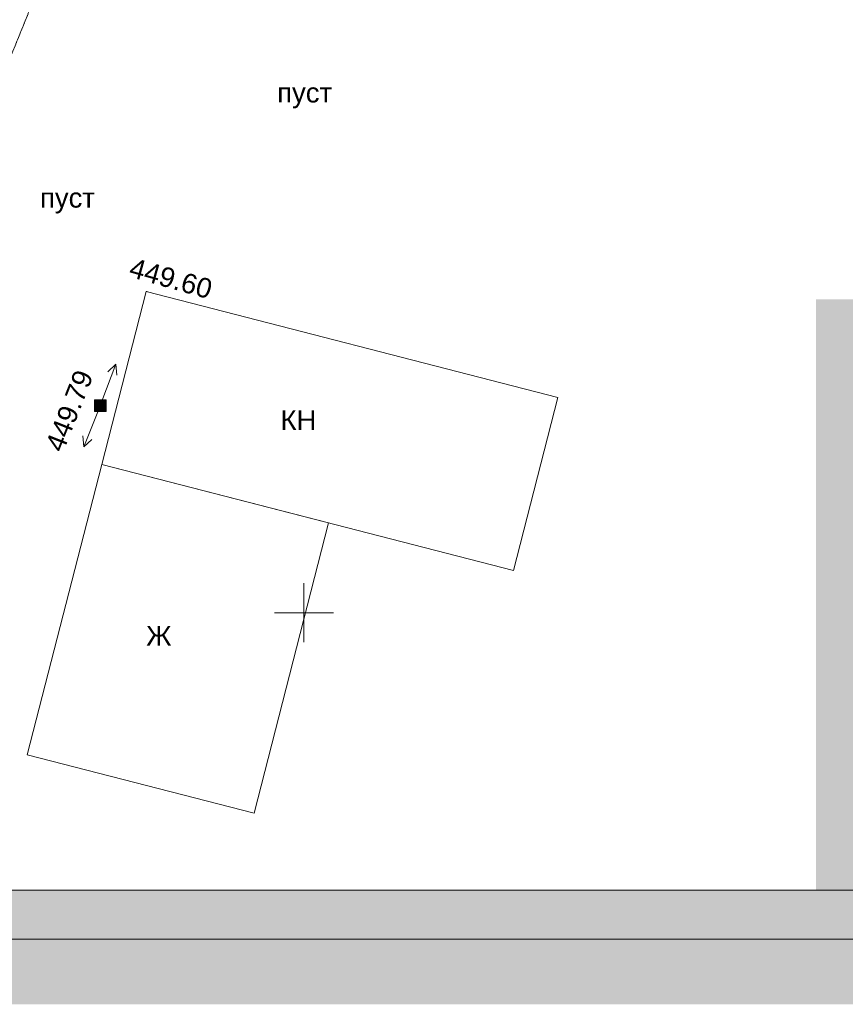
# Model space of a CAD drawing. Header units: millimetres. Extents: x 918404 to 1362154, y 4120617 to 4364104.
# Tile 48 of 256: x 998674 to 1007075, y 4124244 to 4134260. Entities that reach past the tile are written whole.
import ezdxf

# ---------------------------------------------------------------- set-up
doc = ezdxf.new("R2010")
doc.units = ezdxf.units.MM
doc.header["$MEASUREMENT"] = 0
doc.linetypes.add('Д_ТРОТ_ТРУБА', pattern=[1.5, 0.75, -0.75])
for name, color, linetype, lineweight in [('(001) Сетка_Ном._пера__132', 132, 'Continuous', 18), ('(007) Здания_Ном._пера__7', 7, 'Continuous', 18), ('(008) Скульптуры_Ном._пера__7', 7, 'Continuous', 18), ('(022) Возд. Линии_Ном._пера__240', 240, 'Continuous', 18), ('(022) Возд. Линии_Ном._пера__7', 7, 'Continuous', 18), ('0_Ном._пера__174', 174, 'Continuous', 18), ('0_Ном._пера__255', 255, 'Continuous', 18), ('0_Ном._пера__7', 7, 'Continuous', 18), ('ВЫСОТА_Ном._пера__7', 7, 'Continuous', 18), ('ТОЧКИ_Ном._пера__5', 5, 'Continuous', 18)]:
    doc.layers.add(name, color=color, linetype=linetype, lineweight=lineweight)
doc.styles.add('СГЕНЕРИР_СТИЛЬ_1', font='arial.ttf')

msp = doc.modelspace()

# ---------------------------------------------------------------- hatches: boundary and pattern name
at = {"layer": '(022) Возд. Линии_Ном._пера__240', "linetype": 'Continuous'}
h = msp.add_hatch(color=256, dxfattribs=at)
h.paths.add_polyline_path([(999553.3, 4130394.1), (999433.3, 4130394.1), (999433.3, 4130274.1), (999553.3, 4130274.1)])
h.paths.add_polyline_path([(999483.3, 4130334.1, -1.0000337), (999503.3, 4130334.1, -1)], flags=0)
at = {"layer": '(022) Возд. Линии_Ном._пера__7', "linetype": 'Continuous'}
msp.add_hatch(color=256, dxfattribs=at).paths.add_polyline_path([(999500.6, 4130327.3, 1), (999486, 4130341, 1)])
at = {"layer": '0_Ном._пера__255', "linetype": 'Continuous'}
h = msp.add_hatch(color=256, dxfattribs=at)
h.paths.add_polyline_path([(984008.6, 4155250.1), (984008.6, 4124243.8), (1027388.1, 4124243.8), (1027388.1, 4155250.1)])
h.paths.add_polyline_path([(988092.7, 4125406.1), (988092.7, 4152850.3), (1011993.6, 4152850.3), (1011993.6, 4145280.9), (1013230.7, 4145280.9), (1013230.7, 4131414.5), (1006775.5, 4131414.5), (1006775.5, 4125406.1)], flags=0)

# ---------------------------------------------------------------- linework, layer by layer
at = {"layer": '(001) Сетка_Ном._пера__132', "linetype": 'Continuous'}
for p, q in [((1001565.9, 4128526.6), (1001565.9, 4127926.6)), ((1001265.9, 4128226.6), (1001865.9, 4128226.6))]:
    msp.add_line(p, q, dxfattribs=at)
at = {"layer": '(022) Возд. Линии_Ном._пера__7', "linetype": 'Continuous'}
for p, q in [((999510.7, 4130380.3), (999651.8, 4130754.6)), ((999651.8, 4130754.6), (999569.7, 4130678.7)), ((999651.8, 4130754.6), (999663.3, 4130643.4)), ((999474.5, 4130287.3), (999325.4, 4129916.2)), ((999325.4, 4129916.2), (999316.3, 4130027.6)), ((999325.4, 4129916.2), (999409.1, 4129990.3))]:
    msp.add_line(p, q, dxfattribs=at)
at = {"layer": '(022) Возд. Линии_Ном._пера__7', "linetype": 'Continuous', "flags": 128}
msp.add_lwpolyline([(999433.3, 4130274.1), (999553.3, 4130274.1), (999553.3, 4130394.1), (999433.3, 4130394.1)], close=True, dxfattribs=at)
at = {"layer": '(022) Возд. Линии_Ном._пера__7', "linetype": 'Continuous'}
msp.add_circle((999493.3, 4130334.1), 10, dxfattribs=at)
at = {"layer": '0_Ном._пера__174', "linetype": 'Continuous', "flags": 128}
for points in [[(984699.3, 4124906.1), (984699.3, 4154186.1), (1026699.3, 4154186.1), (1026699.3, 4124906.1)], [(986699.3, 4153686.1), (1026199.3, 4153686.1), (1026199.3, 4125406.1), (986699.3, 4125406.1)]]:
    msp.add_lwpolyline(points, close=True, dxfattribs=at)
at = {"layer": '0_Ном._пера__7', "linetype": 'Д_ТРОТ_ТРУБА', "flags": 128}
msp.add_lwpolyline([(1005791.2, 4151189.2), (1003582.7, 4145978.6), (1002260.8, 4142956), (998097.2, 4132688.4), (996627.4, 4129063.7)], dxfattribs=at)
at = {"layer": '0_Ном._пера__7', "linetype": 'Continuous', "flags": 128}
for points in [[(999961.2, 4131494.1), (1004151.2, 4130416.4), (1003699, 4128658), (999508.9, 4129735.7)], [(999508.9, 4129735.7), (1001817.3, 4129141.9), (1001057.9, 4126189.4), (998749.5, 4126783.1)]]:
    msp.add_lwpolyline(points, close=True, dxfattribs=at)
at = {"layer": 'ТОЧКИ_Ном._пера__5', "linetype": 'Continuous'}
for p, q in [((999961.2, 4131494.1), (999971.2, 4131494.1)), ((999493.3, 4130334.1), (999503.3, 4130334.1))]:
    msp.add_line(p, q, dxfattribs=at)

# ---------------------------------------------------------------- texts
at = {"layer": '(007) Здания_Ном._пера__7', "linetype": 'Continuous', "char_height": 200, "attachment_point": 7, "style": 'СГЕНЕРИР_СТИЛЬ_1'}
for s, insert in [('{КН}', (1001328.2, 4130087.3)), ('{Ж}', (999960.7, 4127892))]:
    msp.add_mtext(s, dxfattribs=dict(at, insert=insert))
at = {"layer": '(008) Скульптуры_Ном._пера__7', "linetype": 'Continuous', "char_height": 200, "attachment_point": 7, "style": 'СГЕНЕРИР_СТИЛЬ_1'}
for insert in [(1001293.8, 4133357.5), (998880.7, 4132288.3)]:
    msp.add_mtext('{пуст}', dxfattribs=dict(at, insert=insert))
at = {"layer": 'ВЫСОТА_Ном._пера__7', "linetype": 'Continuous', "char_height": 200, "attachment_point": 4, "style": 'СГЕНЕРИР_СТИЛЬ_1'}
for s, insert, rotation in [('{449.60}', (999801.1, 4131743.1), 344.27651), ('{449.79}', (999022, 4129884.1), 68.47694)]:
    msp.add_mtext(s, dxfattribs=dict(at, insert=insert, rotation=rotation))

doc.saveas('drawing.dxf')
